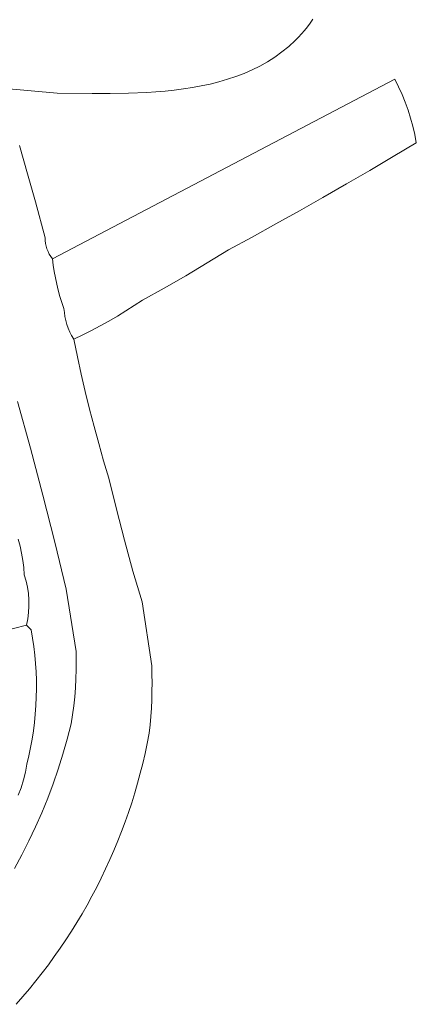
# Model space of a CAD drawing. Header units: inches. Extents: x 37.2 to 70.6, y 17.4 to 61.6.
# Tile 7 of 15: x 65.1 to 70.6, y 19.5 to 33. Entities that reach past the tile are written whole.
import ezdxf

# ---------------------------------------------------------------- set-up
doc = ezdxf.new("R2010")
doc.units = ezdxf.units.IN
doc.header["$MEASUREMENT"] = 0
doc.layers.add('10_CLOSED_AREAS', color=7, linetype='CONTINUOUS', lineweight=18)

msp = doc.modelspace()

# ---------------------------------------------------------------- linework, layer by layer
at = {"layer": '10_CLOSED_AREAS'}
for points in [[(64.931, 32.101), (65.647, 32.036), (66.125, 32.033), (66.373, 32.033), (66.624, 32.038), (66.877, 32.048), (67.003, 32.057), (67.13, 32.067), (67.255, 32.081), (67.38, 32.097), (67.504, 32.116), (67.626, 32.138), (67.748, 32.164), (67.867, 32.194), (67.984, 32.229), (68.1, 32.267), (68.213, 32.31), (68.323, 32.358), (68.43, 32.411), (68.535, 32.47), (68.636, 32.534), (68.733, 32.604), (68.827, 32.681), (68.916, 32.763), (68.96, 32.807), (69.002, 32.853), (69.043, 32.9), (69.083, 32.949), (69.121, 33), (69.159, 33.053)], [(65.08, 19.521), (65.173, 19.626), (65.264, 19.734), (65.353, 19.842), (65.439, 19.952), (65.524, 20.064), (65.606, 20.177), (65.687, 20.292), (65.765, 20.408), (65.841, 20.525), (65.915, 20.643), (65.987, 20.763), (66.056, 20.884), (66.123, 21.007), (66.188, 21.13), (66.251, 21.255), (66.311, 21.381), (66.369, 21.508), (66.425, 21.636), (66.479, 21.765), (66.53, 21.895), (66.579, 22.026), (66.625, 22.158), (66.669, 22.291), (66.711, 22.425), (66.75, 22.559), (66.787, 22.695), (66.821, 22.831), (66.853, 22.968), (66.882, 23.106), (66.909, 23.244), (66.922, 23.359), (66.932, 23.475), (66.94, 23.59), (66.945, 23.706), (66.948, 23.822), (66.949, 23.938), (66.948, 24.054), (66.944, 24.17), (66.811, 25.051), (66.687, 25.473), (66.57, 25.897), (66.459, 26.323), (66.354, 26.75), (66.284, 26.986), (66.216, 27.223), (66.152, 27.46), (66.09, 27.699), (66.031, 27.938), (65.976, 28.178), (65.923, 28.418), (65.873, 28.659), (65.844, 28.707), (65.819, 28.757), (65.798, 28.808), (65.779, 28.861), (65.764, 28.914), (65.752, 28.968), (65.744, 29.023), (65.739, 29.079), (65.711, 29.162), (65.684, 29.246), (65.661, 29.331), (65.639, 29.416), (65.621, 29.502), (65.605, 29.589), (65.591, 29.676), (65.58, 29.763), (65.557, 29.795), (65.537, 29.828), (65.52, 29.863), (65.505, 29.899), (65.494, 29.936), (65.486, 29.974), (65.481, 30.013), (65.48, 30.052), (65.349, 30.545), (65.236, 30.931), (65.128, 31.319)], [(65.101, 27.802), (65.279, 27.16), (65.45, 26.516), (65.613, 25.87), (65.77, 25.223), (65.905, 24.369), (65.907, 24.244), (65.907, 24.119), (65.903, 23.994), (65.896, 23.869), (65.886, 23.744), (65.873, 23.62), (65.857, 23.496), (65.837, 23.372), (65.784, 23.164), (65.725, 22.958), (65.661, 22.753), (65.591, 22.551), (65.515, 22.351), (65.434, 22.153), (65.348, 21.958), (65.256, 21.765), (65.159, 21.574), (65.057, 21.387)], [(65.057, 21.387), (65.159, 21.574), (65.256, 21.765), (65.348, 21.958), (65.434, 22.153), (65.515, 22.351), (65.591, 22.551), (65.661, 22.753), (65.725, 22.958), (65.784, 23.164), (65.837, 23.372), (65.857, 23.496), (65.873, 23.62), (65.886, 23.744), (65.896, 23.869), (65.903, 23.994), (65.907, 24.119), (65.907, 24.244), (65.905, 24.369), (65.77, 25.223), (65.613, 25.87), (65.45, 26.516), (65.279, 27.16), (65.101, 27.802)], [(64.685, 24.592), (65.223, 24.731), (65.24, 24.817), (65.251, 24.903), (65.257, 24.99), (65.256, 25.078), (65.249, 25.165), (65.236, 25.251), (65.218, 25.336), (65.193, 25.421), (65.186, 25.521), (65.174, 25.62), (65.157, 25.719), (65.135, 25.816), (65.108, 25.913)], [(65.108, 25.913), (65.135, 25.816), (65.157, 25.719), (65.174, 25.62), (65.186, 25.521), (65.193, 25.421), (65.218, 25.336), (65.236, 25.251), (65.249, 25.165), (65.256, 25.078), (65.257, 24.99), (65.251, 24.903), (65.24, 24.817), (65.223, 24.731), (65.288, 24.665), (65.308, 24.55), (65.324, 24.435), (65.338, 24.319), (65.348, 24.204), (65.355, 24.088), (65.359, 23.972), (65.36, 23.856), (65.358, 23.74), (65.353, 23.624), (65.344, 23.508), (65.333, 23.393), (65.318, 23.277), (65.3, 23.162), (65.28, 23.048), (65.256, 22.934), (65.229, 22.821), (65.208, 22.711), (65.182, 22.603), (65.15, 22.497), (65.111, 22.393)], [(65.111, 22.393), (65.15, 22.497), (65.182, 22.603), (65.208, 22.711), (65.229, 22.821), (65.256, 22.934), (65.28, 23.048), (65.3, 23.162), (65.318, 23.277), (65.333, 23.393), (65.344, 23.508), (65.353, 23.624), (65.358, 23.74), (65.36, 23.856), (65.359, 23.972), (65.355, 24.088), (65.348, 24.204), (65.338, 24.319), (65.324, 24.435), (65.308, 24.55), (65.288, 24.665), (65.223, 24.731), (64.685, 24.592)]]:
    msp.add_lwpolyline(points, dxfattribs=at)
msp.add_lwpolyline([(65.58, 29.763), (65.591, 29.676), (65.605, 29.589), (65.621, 29.502), (65.639, 29.416), (65.661, 29.331), (65.684, 29.246), (65.711, 29.162), (65.739, 29.079), (65.744, 29.023), (65.752, 28.968), (65.764, 28.914), (65.779, 28.861), (65.798, 28.808), (65.819, 28.757), (65.844, 28.707), (65.873, 28.659), (65.996, 28.717), (66.117, 28.778), (66.238, 28.841), (66.356, 28.907), (66.474, 28.975), (66.59, 29.046), (66.705, 29.119), (66.818, 29.195), (67.117, 29.36), (67.414, 29.53), (67.708, 29.705), (67.999, 29.885), (68.325, 30.062), (68.651, 30.241), (68.975, 30.423), (69.298, 30.606), (69.62, 30.791), (69.942, 30.977), (70.262, 31.166), (70.58, 31.357), (70.559, 31.471), (70.532, 31.584), (70.502, 31.695), (70.467, 31.805), (70.428, 31.914), (70.384, 32.021), (70.337, 32.127), (70.285, 32.23)], close=True, dxfattribs=at)

doc.saveas('drawing.dxf')
